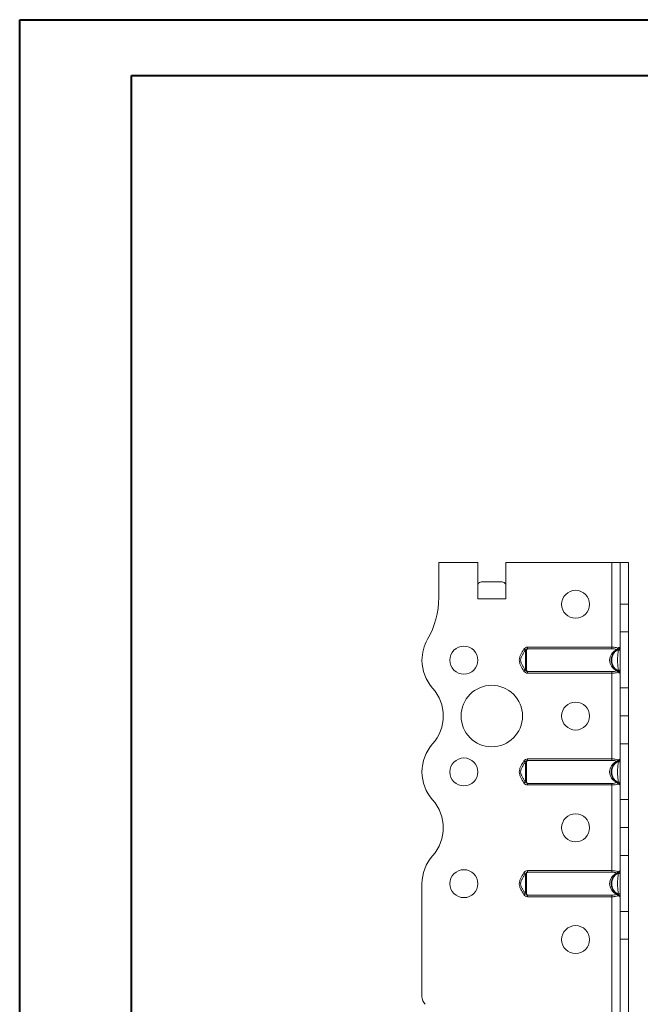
# Model space of a CAD drawing. Header units: millimetres. Extents: x 0 to 210, y 0 to 297.
# Tile 7 of 9: x 0 to 56, y 209 to 297. Entities that reach past the tile are written whole.
import ezdxf

# ---------------------------------------------------------------- set-up
doc = ezdxf.new("R2010")
doc.units = ezdxf.units.MM

msp = doc.modelspace()

# ---------------------------------------------------------------- linework, layer by layer
at = {"color": 7, "linetype": 'Continuous', "lineweight": 40}
for p, q in [((0.079, 0.215), (0.079, 297.215)), ((0.079, 297.215), (210.079, 297.215)), ((10.079, 292.215), (205.079, 292.215)), ((10.079, 5.215), (10.079, 292.215))]:
    msp.add_line(p, q, dxfattribs=at)
at = {"color": 7, "linetype": 'Continuous', "lineweight": 15}
for p, q in [((41.1, 248.656), (37.6, 248.656)), ((37.6, 248.656), (37.6, 245.516)), ((41.1, 245.406), (41.1, 248.656)), ((43.6, 245.406), (43.6, 248.656)), ((53.1, 248.656), (43.6, 248.656)), ((53.1, 248.656), (53.1, 241.072)), ((53.85, 248.656), (53.1, 248.656)), ((54.6, 248.656), (53.85, 248.656)), ((53.85, 244.931), (53.85, 248.656)), ((54.6, 244.931), (54.6, 248.656)), ((41.412, 246.906), (43.287, 246.906)), ((41.1, 245.406), (43.6, 245.406)), ((53.85, 244.931), (54.6, 244.931)), ((53.85, 242.431), (53.85, 244.931)), ((54.6, 244.931), (54.6, 242.431)), ((54.6, 242.431), (53.85, 242.431)), ((53.85, 242.431), (53.85, 237.431)), ((54.6, 237.431), (54.6, 242.431)), ((45.557, 241.072), (45.557, 240.932)), ((45.557, 241.072), (53.1, 241.072)), ((53.1, 240.932), (45.557, 240.932)), ((53.1, 241.072), (53.1, 240.932)), ((45.557, 238.879), (53.1, 238.879)), ((45.557, 238.879), (45.557, 238.739)), ((53.1, 238.879), (53.1, 238.739)), ((53.1, 238.739), (45.557, 238.739)), ((53.1, 238.739), (53.1, 231.072)), ((53.85, 237.431), (54.6, 237.431)), ((53.85, 234.93), (53.85, 237.431)), ((54.6, 237.431), (54.6, 234.93)), ((53.85, 234.93), (54.6, 234.93)), ((53.85, 232.431), (53.85, 234.93)), ((54.6, 234.93), (53.85, 234.93)), ((53.85, 234.93), (53.85, 234.93)), ((54.6, 234.93), (54.6, 232.431)), ((54.6, 234.93), (54.6, 234.93)), ((54.6, 232.431), (53.85, 232.431)), ((53.85, 232.431), (53.85, 227.431)), ((54.6, 227.431), (54.6, 232.431)), ((45.557, 231.072), (45.557, 230.932)), ((45.557, 231.072), (53.1, 231.072)), ((53.1, 230.932), (45.557, 230.932)), ((53.1, 231.072), (53.1, 230.932)), ((45.557, 228.879), (53.1, 228.879)), ((45.557, 228.879), (45.557, 228.739)), ((53.1, 228.739), (45.557, 228.739)), ((53.1, 228.879), (53.1, 228.739)), ((53.1, 228.739), (53.1, 221.072)), ((53.85, 227.431), (54.6, 227.431)), ((53.85, 224.93), (53.85, 227.431)), ((54.6, 227.431), (54.6, 224.93)), ((53.85, 224.93), (54.6, 224.93)), ((53.85, 222.431), (53.85, 224.93)), ((54.6, 224.93), (53.85, 224.93)), ((53.85, 224.93), (53.85, 224.93)), ((54.6, 224.93), (54.6, 222.431)), ((54.6, 224.93), (54.6, 224.93)), ((54.6, 222.431), (53.85, 222.431)), ((53.85, 222.431), (53.85, 217.431)), ((54.6, 217.431), (54.6, 222.431)), ((45.557, 221.072), (45.557, 220.932)), ((45.557, 221.072), (53.1, 221.072)), ((53.1, 220.932), (45.557, 220.932)), ((53.1, 221.072), (53.1, 220.932)), ((36.1, 219.906), (36.1, 209.82)), ((45.557, 218.879), (53.1, 218.879)), ((45.557, 218.879), (45.557, 218.739)), ((53.1, 218.739), (45.557, 218.739)), ((53.1, 218.879), (53.1, 218.739)), ((53.1, 218.739), (53.1, 192.406)), ((53.85, 217.431), (54.6, 217.431)), ((53.85, 214.93), (53.85, 217.431)), ((54.6, 217.431), (54.6, 214.93)), ((54.6, 214.93), (53.85, 214.93)), ((53.85, 207.906), (53.85, 214.93)), ((54.6, 207.906), (54.6, 214.93))]:
    msp.add_line(p, q, dxfattribs=at)
at = {"color": 7, "linetype": 'Continuous', "lineweight": 15, "flags": 128}
for points in [[(45.214, 240.876), (45.241, 240.862), (45.266, 240.849), (45.289, 240.837), (45.31, 240.827), (45.326, 240.818), (45.338, 240.812), (45.346, 240.808), (45.348, 240.807)], [(53.85, 240.876), (53.847, 240.862), (53.838, 240.849), (53.824, 240.837), (53.804, 240.827), (53.781, 240.818), (53.755, 240.812), (53.726, 240.808), (53.696, 240.807)], [(45.348, 239.004), (45.346, 239.003), (45.338, 238.999), (45.326, 238.993), (45.31, 238.985), (45.289, 238.974), (45.266, 238.962), (45.241, 238.949), (45.214, 238.936)], [(53.696, 239.004), (53.726, 239.003), (53.755, 238.999), (53.781, 238.993), (53.804, 238.985), (53.824, 238.974), (53.838, 238.962), (53.847, 238.949), (53.85, 238.936)], [(45.214, 230.876), (45.241, 230.862), (45.266, 230.849), (45.289, 230.837), (45.31, 230.827), (45.326, 230.818), (45.338, 230.812), (45.346, 230.808), (45.348, 230.807)], [(53.85, 230.876), (53.847, 230.862), (53.838, 230.849), (53.824, 230.837), (53.804, 230.827), (53.781, 230.818), (53.755, 230.812), (53.726, 230.808), (53.696, 230.807)], [(45.348, 229.004), (45.346, 229.003), (45.338, 228.999), (45.326, 228.993), (45.31, 228.985), (45.289, 228.974), (45.266, 228.962), (45.241, 228.949), (45.214, 228.936)], [(53.696, 229.004), (53.726, 229.003), (53.755, 228.999), (53.781, 228.993), (53.804, 228.985), (53.824, 228.974), (53.838, 228.962), (53.847, 228.949), (53.85, 228.936)], [(45.214, 220.876), (45.241, 220.862), (45.266, 220.849), (45.289, 220.837), (45.31, 220.827), (45.326, 220.818), (45.338, 220.812), (45.346, 220.808), (45.348, 220.807)], [(53.85, 220.876), (53.847, 220.862), (53.838, 220.849), (53.824, 220.837), (53.804, 220.827), (53.781, 220.818), (53.755, 220.812), (53.726, 220.808), (53.696, 220.807)], [(45.348, 219.004), (45.346, 219.003), (45.338, 218.999), (45.326, 218.993), (45.31, 218.985), (45.289, 218.974), (45.266, 218.962), (45.241, 218.949), (45.214, 218.936)], [(53.696, 219.004), (53.726, 219.003), (53.755, 218.999), (53.781, 218.993), (53.804, 218.985), (53.824, 218.974), (53.838, 218.962), (53.847, 218.949), (53.85, 218.936)]]:
    msp.add_lwpolyline(points, dxfattribs=at)
at = {"color": 7, "linetype": 'Continuous', "lineweight": 15}
for centre, radius in [((49.85, 244.906), 1.25), ((39.85, 239.906), 1.25), ((42.35, 234.906), 2.75), ((49.85, 234.906), 1.25), ((39.85, 229.906), 1.25), ((49.85, 224.906), 1.25), ((39.85, 219.906), 1.25), ((49.85, 214.906), 1.25)]:
    msp.add_circle(centre, radius, dxfattribs=at)
for centre, radius, start, end in [((30.1, 245.516), 7.5, 330.07356, 0), ((39.85, 239.903), 3.75, 150.07356, 179.95909), ((53.432, 241.042), 0.206, 296.68867, 344.82634), ((53.561, 240.932), 0.0829, 243.06907, 296.93093), ((53.529, 240.943), 0.11, 309.35097, 23.81359), ((53.7, 241.072), 0.15, 291.1002, 0), ((39.85, 239.906), 3.75, 180, 221.81226), ((53.561, 238.879), 0.0829, 63.07841, 116.92159), ((53.432, 238.77), 0.206, 15.17366, 63.31133), ((53.529, 238.868), 0.11, 336.18641, 50.64903), ((53.7, 238.739), 0.15, 0, 68.8998), ((34.26, 234.906), 3.75, 318.18628, 41.81226), ((39.849, 229.906), 3.75, 138.18628, 180), ((53.432, 231.042), 0.206, 296.68926, 344.82736), ((53.561, 230.932), 0.0829, 243.07841, 296.92159), ((53.529, 230.943), 0.11, 309.35171, 23.8136), ((53.7, 231.072), 0.15, 291.1002, 0), ((39.849, 229.906), 3.75, 179.99997, 221.81372), ((53.561, 228.88), 0.0829, 63.06907, 116.93093), ((53.432, 228.77), 0.206, 15.17366, 63.31133), ((53.529, 228.868), 0.11, 336.18641, 50.64903), ((53.7, 228.739), 0.15, 0, 68.8998), ((34.26, 224.906), 3.75, 318.18628, 41.81372), ((39.849, 219.906), 3.75, 138.18628, 180), ((53.432, 221.042), 0.206, 296.68867, 344.82634), ((53.561, 220.932), 0.0829, 243.06907, 296.93093), ((53.529, 220.943), 0.11, 309.35097, 23.81359), ((53.7, 221.072), 0.15, 291.1002, 0), ((53.561, 218.88), 0.0829, 63.06907, 116.93093), ((53.432, 218.77), 0.206, 15.17366, 63.31133), ((53.529, 218.868), 0.11, 336.18641, 50.64903), ((53.7, 218.739), 0.15, 0, 68.8998), ((37.1, 209.82), 1, 180, 225)]:
    msp.add_arc(centre, radius, start, end, dxfattribs=at)
for centre, major_axis, ratio, start_param, end_param in [((41.412, 245.406), (0, 1.5), 0.416667, 0, 0.523599), ((43.287, 245.406), (0, 1.5), 0.416667, 5.759587, 6.283185), ((54.15, 239.906), (1.25, 0), 0.88, 2.095075, 4.18811), ((54.15, 229.906), (1.25, 0), 0.88, 2.095075, 4.18811), ((54.15, 219.906), (1.25, 0), 0.88, 2.095075, 4.18811)]:
    msp.add_ellipse(centre, major_axis=major_axis, ratio=ratio, start_param=start_param, end_param=end_param, dxfattribs=at)
for points, knots in [([(45.214, 238.936), (45.133, 239.093), (45.037, 239.243), (44.915, 239.479), (44.878, 239.559), (44.823, 239.728), (44.807, 239.818), (44.807, 239.995), (44.823, 240.083), (44.878, 240.252), (44.915, 240.333), (45.037, 240.568), (45.133, 240.718), (45.214, 240.876)], [0, 0, 0, 0, 0.25, 0.25, 0.375, 0.375, 0.5, 0.5, 0.625, 0.625, 0.75, 0.75, 1, 1, 1, 1]), ([(45.348, 240.807), (45.309, 240.734), (45.266, 240.663), (45.177, 240.521), (45.132, 240.45), (45.048, 240.305), (45.008, 240.231), (44.947, 240.075), (44.927, 239.991), (44.926, 239.822), (44.947, 239.738), (45.008, 239.581), (45.047, 239.507), (45.132, 239.362), (45.177, 239.291), (45.265, 239.149), (45.309, 239.078), (45.348, 239.004)], [0, 0, 0, 0, 0.125, 0.125, 0.25, 0.25, 0.375, 0.375, 0.5, 0.5, 0.625, 0.625, 0.75, 0.75, 0.875, 0.875, 1, 1, 1, 1]), ([(45.557, 241.072), (45.487, 241.072), (45.418, 241.054), (45.297, 240.988), (45.246, 240.938), (45.214, 240.876)], [0, 0, 0, 0, 0.5, 0.5, 1, 1, 1, 1]), ([(45.348, 239.004), (45.347, 239.002), (45.35, 239.019), (45.354, 239.064), (45.355, 239.093), (45.357, 239.187), (45.358, 239.264), (45.359, 239.43), (45.359, 239.521), (45.36, 239.711), (45.36, 239.808), (45.36, 240.005), (45.36, 240.101), (45.359, 240.29), (45.359, 240.381), (45.358, 240.547), (45.357, 240.624), (45.355, 240.719), (45.354, 240.747), (45.35, 240.792), (45.347, 240.809), (45.348, 240.807)], [0, 0, 0, 0, 0.0625, 0.0625, 0.125, 0.125, 0.25, 0.25, 0.375, 0.375, 0.5, 0.5, 0.625, 0.625, 0.75, 0.75, 0.875, 0.875, 0.9375, 0.9375, 1, 1, 1, 1]), ([(45.348, 240.807), (45.367, 240.845), (45.4, 240.875), (45.475, 240.915), (45.515, 240.927), (45.557, 240.932)], [0, 0, 0, 0, 0.5, 0.5, 1, 1, 1, 1]), ([(45.557, 240.932), (45.542, 240.923), (45.527, 240.914), (45.498, 240.893), (45.486, 240.882), (45.468, 240.842), (45.464, 240.811), (45.458, 240.743), (45.457, 240.706), (45.456, 240.625), (45.456, 240.581), (45.457, 240.444), (45.459, 240.343), (45.463, 240.13), (45.465, 240.02), (45.465, 239.795), (45.463, 239.684), (45.459, 239.47), (45.457, 239.368), (45.455, 239.185), (45.455, 239.103), (45.464, 239.001), (45.468, 238.97), (45.486, 238.93), (45.498, 238.918), (45.526, 238.897), (45.542, 238.888), (45.557, 238.879)], [0, 0, 0, 0, 0.03125, 0.03125, 0.0625, 0.0625, 0.125, 0.125, 0.1875, 0.1875, 0.25, 0.25, 0.375, 0.375, 0.5, 0.5, 0.625, 0.625, 0.75, 0.75, 0.875, 0.875, 0.9375, 0.9375, 0.96875, 0.96875, 1, 1, 1, 1]), ([(53.754, 238.879), (53.731, 238.888), (53.71, 238.897), (53.666, 238.917), (53.644, 238.928), (53.571, 238.968), (53.524, 238.999), (53.435, 239.067), (53.394, 239.104), (53.316, 239.185), (53.28, 239.229), (53.184, 239.367), (53.134, 239.469), (53.084, 239.628), (53.071, 239.682), (53.054, 239.792), (53.05, 239.849), (53.05, 240.017), (53.066, 240.128), (53.134, 240.342), (53.183, 240.442), (53.311, 240.627), (53.388, 240.708), (53.521, 240.81), (53.569, 240.842), (53.641, 240.881), (53.665, 240.893), (53.709, 240.914), (53.731, 240.923), (53.754, 240.932)], [0, 0, 0, 0, 0.03125, 0.03125, 0.0625, 0.0625, 0.125, 0.125, 0.1875, 0.1875, 0.25, 0.25, 0.375, 0.375, 0.4375, 0.4375, 0.5, 0.5, 0.625, 0.625, 0.75, 0.75, 0.875, 0.875, 0.9375, 0.9375, 0.96875, 0.96875, 1, 1, 1, 1]), ([(53.696, 240.807), (53.646, 240.809), (53.599, 240.792), (53.511, 240.747), (53.471, 240.719), (53.359, 240.624), (53.295, 240.547), (53.194, 240.38), (53.156, 240.29), (53.105, 240.1), (53.092, 240.004), (53.092, 239.808), (53.105, 239.711), (53.155, 239.523), (53.194, 239.431), (53.295, 239.265), (53.358, 239.188), (53.471, 239.093), (53.511, 239.064), (53.598, 239.02), (53.646, 239.002), (53.696, 239.004)], [0, 0, 0, 0, 0.0625, 0.0625, 0.125, 0.125, 0.25, 0.25, 0.375, 0.375, 0.5, 0.5, 0.625, 0.625, 0.75, 0.75, 0.875, 0.875, 0.9375, 0.9375, 1, 1, 1, 1]), ([(53.1, 241.072), (53.15, 241.072), (53.199, 241.07), (53.296, 241.064), (53.344, 241.059), (53.48, 241.04), (53.562, 241.019), (53.63, 240.988)], [0, 0, 0, 0, 0.25, 0.25, 0.5, 0.5, 1, 1, 1, 1]), ([(53.524, 240.858), (53.469, 240.886), (53.402, 240.904), (53.256, 240.927), (53.178, 240.932), (53.1, 240.932)], [0, 0, 0, 0, 0.5, 0.5, 1, 1, 1, 1]), ([(53.696, 239.004), (53.68, 239.078), (53.667, 239.149), (53.647, 239.291), (53.639, 239.362), (53.626, 239.507), (53.62, 239.581), (53.612, 239.737), (53.609, 239.822), (53.609, 239.992), (53.612, 240.075), (53.621, 240.231), (53.626, 240.305), (53.639, 240.45), (53.647, 240.521), (53.667, 240.663), (53.68, 240.734), (53.696, 240.807)], [0, 0, 0, 0, 0.125, 0.125, 0.25, 0.25, 0.375, 0.375, 0.5, 0.5, 0.625, 0.625, 0.75, 0.75, 0.875, 0.875, 1, 1, 1, 1]), ([(53.63, 240.988), (53.697, 241.019), (53.753, 241.04), (53.81, 241.059), (53.825, 241.064), (53.845, 241.07), (53.85, 241.072), (53.85, 241.072)], [0, 0, 0, 0, 0.5, 0.5, 0.75, 0.75, 1, 1, 1, 1]), ([(53.754, 240.932), (53.742, 240.927), (53.728, 240.915), (53.709, 240.876), (53.704, 240.845), (53.696, 240.807)], [0, 0, 0, 0, 0.5, 0.5, 1, 1, 1, 1]), ([(45.214, 238.936), (45.246, 238.873), (45.297, 238.823), (45.418, 238.757), (45.487, 238.739), (45.557, 238.739)], [0, 0, 0, 0, 0.5, 0.5, 1, 1, 1, 1]), ([(45.557, 238.879), (45.515, 238.884), (45.475, 238.896), (45.4, 238.936), (45.367, 238.966), (45.348, 239.004)], [0, 0, 0, 0, 0.5, 0.5, 1, 1, 1, 1]), ([(53.1, 238.879), (53.178, 238.879), (53.256, 238.884), (53.402, 238.907), (53.469, 238.925), (53.524, 238.953)], [0, 0, 0, 0, 0.5, 0.5, 1, 1, 1, 1]), ([(53.63, 238.824), (53.562, 238.792), (53.48, 238.772), (53.344, 238.752), (53.296, 238.747), (53.199, 238.741), (53.15, 238.739), (53.1, 238.739)], [0, 0, 0, 0, 0.5, 0.5, 0.75, 0.75, 1, 1, 1, 1]), ([(53.85, 238.739), (53.85, 238.739), (53.845, 238.741), (53.825, 238.747), (53.81, 238.752), (53.753, 238.772), (53.697, 238.792), (53.63, 238.824)], [0, 0, 0, 0, 0.25, 0.25, 0.5, 0.5, 1, 1, 1, 1]), ([(53.696, 239.004), (53.704, 238.966), (53.709, 238.936), (53.728, 238.896), (53.742, 238.884), (53.754, 238.879)], [0, 0, 0, 0, 0.5, 0.5, 1, 1, 1, 1]), ([(45.214, 228.936), (45.133, 229.093), (45.037, 229.243), (44.915, 229.479), (44.878, 229.559), (44.823, 229.728), (44.807, 229.818), (44.807, 229.995), (44.823, 230.083), (44.878, 230.252), (44.915, 230.333), (45.037, 230.568), (45.133, 230.718), (45.214, 230.876)], [0, 0, 0, 0, 0.25, 0.25, 0.375, 0.375, 0.5, 0.5, 0.625, 0.625, 0.75, 0.75, 1, 1, 1, 1]), ([(45.557, 231.072), (45.487, 231.072), (45.418, 231.054), (45.297, 230.988), (45.246, 230.938), (45.214, 230.876)], [0, 0, 0, 0, 0.5, 0.5, 1, 1, 1, 1]), ([(45.348, 230.807), (45.367, 230.845), (45.4, 230.875), (45.475, 230.915), (45.515, 230.927), (45.557, 230.932)], [0, 0, 0, 0, 0.5, 0.5, 1, 1, 1, 1]), ([(45.557, 230.932), (45.542, 230.923), (45.527, 230.914), (45.498, 230.893), (45.486, 230.882), (45.468, 230.842), (45.464, 230.811), (45.458, 230.743), (45.457, 230.706), (45.456, 230.625), (45.456, 230.581), (45.457, 230.444), (45.459, 230.343), (45.463, 230.13), (45.465, 230.02), (45.465, 229.795), (45.463, 229.684), (45.459, 229.47), (45.457, 229.368), (45.455, 229.185), (45.455, 229.103), (45.464, 229.001), (45.468, 228.97), (45.486, 228.93), (45.498, 228.918), (45.526, 228.897), (45.542, 228.888), (45.557, 228.879)], [0, 0, 0, 0, 0.03125, 0.03125, 0.0625, 0.0625, 0.125, 0.125, 0.1875, 0.1875, 0.25, 0.25, 0.375, 0.375, 0.5, 0.5, 0.625, 0.625, 0.75, 0.75, 0.875, 0.875, 0.9375, 0.9375, 0.96875, 0.96875, 1, 1, 1, 1]), ([(53.754, 228.879), (53.731, 228.888), (53.71, 228.897), (53.666, 228.917), (53.644, 228.928), (53.571, 228.968), (53.524, 228.999), (53.435, 229.067), (53.394, 229.104), (53.316, 229.185), (53.28, 229.229), (53.184, 229.367), (53.134, 229.469), (53.084, 229.628), (53.071, 229.682), (53.054, 229.792), (53.05, 229.849), (53.05, 230.017), (53.066, 230.128), (53.134, 230.342), (53.183, 230.442), (53.311, 230.627), (53.388, 230.708), (53.521, 230.81), (53.569, 230.842), (53.641, 230.881), (53.665, 230.893), (53.709, 230.914), (53.731, 230.923), (53.754, 230.932)], [0, 0, 0, 0, 0.03125, 0.03125, 0.0625, 0.0625, 0.125, 0.125, 0.1875, 0.1875, 0.25, 0.25, 0.375, 0.375, 0.4375, 0.4375, 0.5, 0.5, 0.625, 0.625, 0.75, 0.75, 0.875, 0.875, 0.9375, 0.9375, 0.96875, 0.96875, 1, 1, 1, 1]), ([(53.1, 231.072), (53.15, 231.072), (53.199, 231.07), (53.296, 231.064), (53.344, 231.059), (53.48, 231.04), (53.562, 231.019), (53.63, 230.988)], [0, 0, 0, 0, 0.25, 0.25, 0.5, 0.5, 1, 1, 1, 1]), ([(53.524, 230.858), (53.469, 230.886), (53.402, 230.904), (53.256, 230.927), (53.178, 230.932), (53.1, 230.932)], [0, 0, 0, 0, 0.5, 0.5, 1, 1, 1, 1]), ([(53.63, 230.988), (53.697, 231.019), (53.753, 231.04), (53.81, 231.059), (53.825, 231.064), (53.845, 231.07), (53.85, 231.072), (53.85, 231.072)], [0, 0, 0, 0, 0.5, 0.5, 0.75, 0.75, 1, 1, 1, 1]), ([(53.754, 230.932), (53.742, 230.927), (53.728, 230.915), (53.709, 230.876), (53.704, 230.845), (53.696, 230.807)], [0, 0, 0, 0, 0.5, 0.5, 1, 1, 1, 1]), ([(45.348, 230.807), (45.309, 230.734), (45.266, 230.663), (45.177, 230.521), (45.132, 230.45), (45.048, 230.305), (45.008, 230.231), (44.947, 230.075), (44.927, 229.991), (44.926, 229.822), (44.947, 229.738), (45.008, 229.581), (45.047, 229.507), (45.132, 229.362), (45.177, 229.291), (45.265, 229.149), (45.309, 229.078), (45.348, 229.004)], [0, 0, 0, 0, 0.125, 0.125, 0.25, 0.25, 0.375, 0.375, 0.5, 0.5, 0.625, 0.625, 0.75, 0.75, 0.875, 0.875, 1, 1, 1, 1]), ([(45.348, 229.004), (45.347, 229.002), (45.35, 229.019), (45.354, 229.064), (45.355, 229.093), (45.357, 229.187), (45.358, 229.264), (45.359, 229.43), (45.359, 229.521), (45.36, 229.711), (45.36, 229.808), (45.36, 230.005), (45.36, 230.101), (45.359, 230.29), (45.359, 230.381), (45.358, 230.547), (45.357, 230.624), (45.355, 230.719), (45.354, 230.747), (45.35, 230.792), (45.347, 230.809), (45.348, 230.807)], [0, 0, 0, 0, 0.0625, 0.0625, 0.125, 0.125, 0.25, 0.25, 0.375, 0.375, 0.5, 0.5, 0.625, 0.625, 0.75, 0.75, 0.875, 0.875, 0.9375, 0.9375, 1, 1, 1, 1]), ([(53.696, 230.807), (53.646, 230.809), (53.599, 230.792), (53.511, 230.747), (53.471, 230.719), (53.359, 230.624), (53.295, 230.547), (53.194, 230.38), (53.156, 230.29), (53.105, 230.1), (53.092, 230.004), (53.092, 229.808), (53.105, 229.711), (53.155, 229.523), (53.194, 229.431), (53.295, 229.265), (53.358, 229.188), (53.471, 229.093), (53.511, 229.064), (53.598, 229.02), (53.646, 229.002), (53.696, 229.004)], [0, 0, 0, 0, 0.0625, 0.0625, 0.125, 0.125, 0.25, 0.25, 0.375, 0.375, 0.5, 0.5, 0.625, 0.625, 0.75, 0.75, 0.875, 0.875, 0.9375, 0.9375, 1, 1, 1, 1]), ([(53.696, 229.004), (53.68, 229.078), (53.667, 229.149), (53.647, 229.291), (53.639, 229.362), (53.626, 229.507), (53.62, 229.581), (53.612, 229.737), (53.609, 229.822), (53.609, 229.992), (53.612, 230.075), (53.621, 230.231), (53.626, 230.305), (53.639, 230.45), (53.647, 230.521), (53.667, 230.663), (53.68, 230.734), (53.696, 230.807)], [0, 0, 0, 0, 0.125, 0.125, 0.25, 0.25, 0.375, 0.375, 0.5, 0.5, 0.625, 0.625, 0.75, 0.75, 0.875, 0.875, 1, 1, 1, 1]), ([(45.214, 228.936), (45.246, 228.873), (45.297, 228.823), (45.418, 228.757), (45.487, 228.739), (45.557, 228.739)], [0, 0, 0, 0, 0.5, 0.5, 1, 1, 1, 1]), ([(45.557, 228.879), (45.515, 228.884), (45.475, 228.896), (45.4, 228.936), (45.367, 228.966), (45.348, 229.004)], [0, 0, 0, 0, 0.5, 0.5, 1, 1, 1, 1]), ([(53.1, 228.879), (53.178, 228.879), (53.256, 228.884), (53.402, 228.907), (53.469, 228.925), (53.524, 228.953)], [0, 0, 0, 0, 0.5, 0.5, 1, 1, 1, 1]), ([(53.63, 228.824), (53.562, 228.792), (53.48, 228.772), (53.344, 228.752), (53.296, 228.747), (53.199, 228.741), (53.15, 228.739), (53.1, 228.739)], [0, 0, 0, 0, 0.5, 0.5, 0.75, 0.75, 1, 1, 1, 1]), ([(53.85, 228.739), (53.85, 228.739), (53.845, 228.741), (53.825, 228.747), (53.81, 228.752), (53.753, 228.772), (53.697, 228.792), (53.63, 228.824)], [0, 0, 0, 0, 0.25, 0.25, 0.5, 0.5, 1, 1, 1, 1]), ([(53.696, 229.004), (53.704, 228.966), (53.709, 228.936), (53.728, 228.896), (53.742, 228.884), (53.754, 228.879)], [0, 0, 0, 0, 0.5, 0.5, 1, 1, 1, 1]), ([(45.214, 218.936), (45.133, 219.093), (45.037, 219.243), (44.915, 219.479), (44.878, 219.559), (44.823, 219.728), (44.807, 219.818), (44.807, 219.995), (44.823, 220.083), (44.878, 220.252), (44.915, 220.333), (45.037, 220.568), (45.133, 220.718), (45.214, 220.876)], [0, 0, 0, 0, 0.25, 0.25, 0.375, 0.375, 0.5, 0.5, 0.625, 0.625, 0.75, 0.75, 1, 1, 1, 1]), ([(45.348, 220.807), (45.309, 220.734), (45.266, 220.663), (45.177, 220.521), (45.132, 220.45), (45.048, 220.305), (45.008, 220.231), (44.947, 220.075), (44.927, 219.991), (44.926, 219.822), (44.947, 219.738), (45.008, 219.581), (45.047, 219.507), (45.132, 219.362), (45.177, 219.291), (45.265, 219.149), (45.309, 219.078), (45.348, 219.004)], [0, 0, 0, 0, 0.125, 0.125, 0.25, 0.25, 0.375, 0.375, 0.5, 0.5, 0.625, 0.625, 0.75, 0.75, 0.875, 0.875, 1, 1, 1, 1]), ([(45.557, 221.072), (45.487, 221.072), (45.418, 221.054), (45.297, 220.988), (45.246, 220.938), (45.214, 220.876)], [0, 0, 0, 0, 0.5, 0.5, 1, 1, 1, 1]), ([(45.348, 219.004), (45.347, 219.002), (45.35, 219.019), (45.354, 219.064), (45.355, 219.093), (45.357, 219.187), (45.358, 219.264), (45.359, 219.43), (45.359, 219.521), (45.36, 219.711), (45.36, 219.808), (45.36, 220.005), (45.36, 220.101), (45.359, 220.29), (45.359, 220.381), (45.358, 220.547), (45.357, 220.624), (45.355, 220.719), (45.354, 220.747), (45.35, 220.792), (45.347, 220.809), (45.348, 220.807)], [0, 0, 0, 0, 0.0625, 0.0625, 0.125, 0.125, 0.25, 0.25, 0.375, 0.375, 0.5, 0.5, 0.625, 0.625, 0.75, 0.75, 0.875, 0.875, 0.9375, 0.9375, 1, 1, 1, 1]), ([(45.348, 220.807), (45.367, 220.845), (45.4, 220.875), (45.475, 220.915), (45.515, 220.927), (45.557, 220.932)], [0, 0, 0, 0, 0.5, 0.5, 1, 1, 1, 1]), ([(45.557, 220.932), (45.542, 220.923), (45.527, 220.914), (45.498, 220.893), (45.486, 220.882), (45.468, 220.842), (45.464, 220.811), (45.458, 220.743), (45.457, 220.706), (45.456, 220.625), (45.456, 220.581), (45.457, 220.444), (45.459, 220.343), (45.463, 220.13), (45.465, 220.02), (45.465, 219.795), (45.463, 219.684), (45.459, 219.47), (45.457, 219.368), (45.455, 219.185), (45.455, 219.103), (45.464, 219.001), (45.468, 218.97), (45.486, 218.93), (45.498, 218.918), (45.526, 218.897), (45.542, 218.888), (45.557, 218.879)], [0, 0, 0, 0, 0.03125, 0.03125, 0.0625, 0.0625, 0.125, 0.125, 0.1875, 0.1875, 0.25, 0.25, 0.375, 0.375, 0.5, 0.5, 0.625, 0.625, 0.75, 0.75, 0.875, 0.875, 0.9375, 0.9375, 0.96875, 0.96875, 1, 1, 1, 1]), ([(53.754, 218.879), (53.731, 218.888), (53.71, 218.897), (53.666, 218.917), (53.644, 218.928), (53.571, 218.968), (53.524, 218.999), (53.435, 219.067), (53.394, 219.104), (53.316, 219.185), (53.28, 219.229), (53.184, 219.367), (53.134, 219.469), (53.084, 219.628), (53.071, 219.682), (53.054, 219.792), (53.05, 219.849), (53.05, 220.017), (53.066, 220.128), (53.134, 220.342), (53.183, 220.442), (53.311, 220.627), (53.388, 220.708), (53.521, 220.81), (53.569, 220.842), (53.641, 220.881), (53.665, 220.893), (53.709, 220.914), (53.731, 220.923), (53.754, 220.932)], [0, 0, 0, 0, 0.03125, 0.03125, 0.0625, 0.0625, 0.125, 0.125, 0.1875, 0.1875, 0.25, 0.25, 0.375, 0.375, 0.4375, 0.4375, 0.5, 0.5, 0.625, 0.625, 0.75, 0.75, 0.875, 0.875, 0.9375, 0.9375, 0.96875, 0.96875, 1, 1, 1, 1]), ([(53.696, 220.807), (53.646, 220.809), (53.599, 220.792), (53.511, 220.747), (53.471, 220.719), (53.359, 220.624), (53.295, 220.547), (53.194, 220.38), (53.156, 220.29), (53.105, 220.1), (53.092, 220.004), (53.092, 219.808), (53.105, 219.711), (53.155, 219.523), (53.194, 219.431), (53.295, 219.265), (53.358, 219.188), (53.471, 219.093), (53.511, 219.064), (53.598, 219.02), (53.646, 219.002), (53.696, 219.004)], [0, 0, 0, 0, 0.0625, 0.0625, 0.125, 0.125, 0.25, 0.25, 0.375, 0.375, 0.5, 0.5, 0.625, 0.625, 0.75, 0.75, 0.875, 0.875, 0.9375, 0.9375, 1, 1, 1, 1]), ([(53.1, 221.072), (53.15, 221.072), (53.199, 221.07), (53.296, 221.064), (53.344, 221.059), (53.48, 221.04), (53.562, 221.019), (53.63, 220.988)], [0, 0, 0, 0, 0.25, 0.25, 0.5, 0.5, 1, 1, 1, 1]), ([(53.524, 220.858), (53.469, 220.886), (53.402, 220.904), (53.256, 220.927), (53.178, 220.932), (53.1, 220.932)], [0, 0, 0, 0, 0.5, 0.5, 1, 1, 1, 1]), ([(53.696, 219.004), (53.68, 219.078), (53.667, 219.149), (53.647, 219.291), (53.639, 219.362), (53.626, 219.507), (53.62, 219.581), (53.612, 219.737), (53.609, 219.822), (53.609, 219.992), (53.612, 220.075), (53.621, 220.231), (53.626, 220.305), (53.639, 220.45), (53.647, 220.521), (53.667, 220.663), (53.68, 220.734), (53.696, 220.807)], [0, 0, 0, 0, 0.125, 0.125, 0.25, 0.25, 0.375, 0.375, 0.5, 0.5, 0.625, 0.625, 0.75, 0.75, 0.875, 0.875, 1, 1, 1, 1]), ([(53.63, 220.988), (53.697, 221.019), (53.753, 221.04), (53.81, 221.059), (53.825, 221.064), (53.845, 221.07), (53.85, 221.072), (53.85, 221.072)], [0, 0, 0, 0, 0.5, 0.5, 0.75, 0.75, 1, 1, 1, 1]), ([(53.754, 220.932), (53.742, 220.927), (53.728, 220.915), (53.709, 220.876), (53.704, 220.845), (53.696, 220.807)], [0, 0, 0, 0, 0.5, 0.5, 1, 1, 1, 1]), ([(45.214, 218.936), (45.246, 218.873), (45.297, 218.823), (45.418, 218.757), (45.487, 218.739), (45.557, 218.739)], [0, 0, 0, 0, 0.5, 0.5, 1, 1, 1, 1]), ([(45.557, 218.879), (45.515, 218.884), (45.475, 218.896), (45.4, 218.936), (45.367, 218.966), (45.348, 219.004)], [0, 0, 0, 0, 0.5, 0.5, 1, 1, 1, 1]), ([(53.1, 218.879), (53.178, 218.879), (53.256, 218.884), (53.402, 218.907), (53.469, 218.925), (53.524, 218.953)], [0, 0, 0, 0, 0.5, 0.5, 1, 1, 1, 1]), ([(53.63, 218.824), (53.562, 218.792), (53.48, 218.772), (53.344, 218.752), (53.296, 218.747), (53.199, 218.741), (53.15, 218.739), (53.1, 218.739)], [0, 0, 0, 0, 0.5, 0.5, 0.75, 0.75, 1, 1, 1, 1]), ([(53.85, 218.739), (53.85, 218.739), (53.845, 218.741), (53.825, 218.747), (53.81, 218.752), (53.753, 218.772), (53.697, 218.792), (53.63, 218.824)], [0, 0, 0, 0, 0.25, 0.25, 0.5, 0.5, 1, 1, 1, 1]), ([(53.696, 219.004), (53.704, 218.966), (53.709, 218.936), (53.728, 218.896), (53.742, 218.884), (53.754, 218.879)], [0, 0, 0, 0, 0.5, 0.5, 1, 1, 1, 1])]:
    msp.add_open_spline(points, degree=3, knots=knots, dxfattribs=at)

doc.saveas('drawing.dxf')
